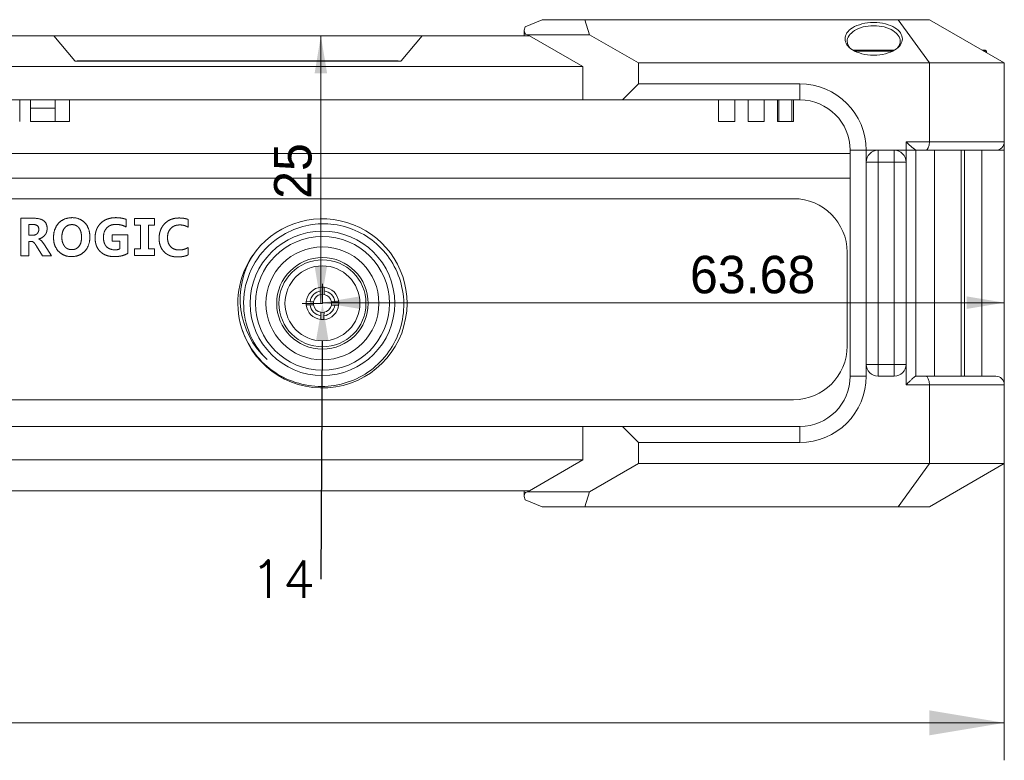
# Model space of a CAD drawing. Header units: millimetres. Extents: x 0 to 841, y 0 to 594.
# Tile 9 of 19: x 276 to 368, y 222 to 291. Entities that reach past the tile are written whole.
import ezdxf

# ---------------------------------------------------------------- set-up
doc = ezdxf.new("R2010")
doc.units = ezdxf.units.MM
doc.layers.get('0').update_dxf_attribs({"lineweight": 18})
for name, color, linetype, lineweight in [('30MM销_', 7, 'Continuous', 18), ('Default', 7, 'Continuous', 18), ('N-KL-280-PX2', 7, 'Continuous', 18), ('主壳R2R2鍑_PAR_1', 7, 'Continuous', 18), ('正面保淇1', 7, 'Continuous', 18), ('电池仓3', 7, 'Continuous', 18), ('背部LOGOGO', 7, 'Continuous', 18), ('背部螺母-数E_J(UP溇_', 7, 'Continuous', 18), ('背面D', 7, 'Continuous', 18), ('贴纸', 7, 'Continuous', 18)]:
    doc.layers.add(name, color=color, linetype=linetype, lineweight=lineweight)
doc.styles.add('SEACAD_Arial', font='txt', dxfattribs={"width": 0.7})
doc.styles.get("Standard").update_dxf_attribs({"font": 'txt.shx'})
doc.dimstyles.new('国标', dxfattribs={"dimtxt": 7, "dimasz": 7, "dimexe": 3.5, "dimexo": 0, "dimgap": 1.75, "dimtad": 1, "dimdsep": 46, "dimtxsty": 'SEACAD_Arial', "dimblk": '_CAXARROW', "dimcen": 3.5, "dimdle": 14, "dimadec": 1, "dimazin": 0, "dimtfac": 0.5, "dimtdec": 3, "dimtmove": 0, "dimatfit": 3, "dimfxl": 1, "dimtolj": 1, "dimarcsym": 0})

# ---------------------------------------------------------------- blocks, each defined once
blk = doc.blocks.new('SE5')
at = {"layer": '30MM销_', "color": 7, "linetype": 'Continuous'}
for p, q in [((361.906, 278.677), (361.906, 257.577)), ((364.406, 257.577), (364.406, 278.677))]:
    blk.add_line(p, q, dxfattribs=at)
at = {"layer": 'N-KL-280-PX2', "color": 7, "linetype": 'Continuous'}
for p, q in [((304.615, 265.89), (304.613, 265.538)), ((304.912, 265.536), (304.915, 265.888)), ((304.613, 265.538), (304.61, 265.214)), ((304.91, 265.212), (304.912, 265.536)), ((303.242, 264.236), (303.594, 264.234)), ((303.596, 264.534), (303.243, 264.536)), ((303.594, 264.234), (303.917, 264.232)), ((303.919, 264.532), (303.596, 264.534)), ((305.591, 264.221), (305.914, 264.219)), ((305.916, 264.519), (305.593, 264.521)), ((305.914, 264.219), (306.267, 264.217)), ((306.269, 264.517), (305.916, 264.519)), ((304.598, 263.217), (304.595, 262.865)), ((304.6, 263.541), (304.598, 263.217)), ((304.895, 262.863), (304.898, 263.215)), ((304.898, 263.215), (304.9, 263.539))]:
    blk.add_line(p, q, dxfattribs=at)
for radius in [6.75, 6.25, 5.274, 4.275, 4.065, 3.5]:
    blk.add_circle((304.755, 264.377), radius, dxfattribs=at)
for centre, radius, start, end in [((304.755, 264.377), 7.9, 0, 146.28366), ((304.755, 264.377), 7.365, 127.04213, 225.34727), ((304.755, 264.377), 7.9, 145.28187, 196.75282), ((304.697, 264.788), 7.624, 147.57444, 227.83265), ((304.755, 264.377), 1.52, 95.29493, 173.96812), ((304.755, 264.377), 1.52, 83.96812, 95.29493), ((304.755, 264.377), 1.52, 5.29493, 83.96812), ((304.755, 264.377), 1.17, 96.99741, 172.26564), ((304.755, 264.377), 0.85, 99.79577, 169.46728), ((304.755, 264.377), 0.85, 79.46728, 99.79577), ((304.755, 264.377), 0.85, 9.79577, 79.46728), ((304.755, 264.377), 1.17, 6.99741, 82.26564), ((304.755, 264.377), 7.9, 197.96916, 0), ((304.755, 264.377), 1.52, 173.96812, 185.29493), ((304.755, 264.377), 1.52, 185.29493, 263.96812), ((304.755, 264.377), 1.17, 186.99741, 262.26564), ((304.755, 264.377), 0.85, 169.46728, 189.79577), ((304.755, 264.377), 0.85, 189.79577, 259.46728), ((304.755, 264.377), 1.52, 275.29493, 353.96812), ((304.755, 264.377), 1.17, 276.99741, 352.26564), ((304.755, 264.377), 0.85, 279.79577, 349.46728), ((304.755, 264.377), 0.85, 349.46728, 9.79577), ((304.755, 264.377), 1.52, 353.96812, 5.29493), ((304.755, 264.377), 0.85, 259.46728, 279.79577), ((304.755, 264.377), 1.52, 263.96812, 275.29493)]:
    blk.add_arc(centre, radius, start, end, dxfattribs=at)
blk.add_open_spline([(297.19, 262.099), (297.692, 260.509), (298.71, 259.094), (301.38, 257.141), (303.024, 256.608), (306.303, 256.614), (307.93, 257.153), (310.547, 259.082), (311.53, 260.467), (312.489, 263.543), (312.462, 265.227), (311.423, 268.248), (310.414, 269.577), (307.812, 271.381), (306.225, 271.851), (303.089, 271.765), (301.546, 271.21), (300.318, 270.255)], degree=3, knots=[0, 0, 0, 0, 4.813047, 4.813047, 9.626093, 9.626093, 14.43914, 14.43914, 19.252186, 19.252186, 24.065233, 24.065233, 28.87828, 28.87828, 33.691326, 33.691326, 38.504373, 38.504373, 38.504373, 38.504373], dxfattribs=at)
blk.add_open_spline([(297.894, 268.293), (297.904, 268.31), (297.914, 268.327), (297.924, 268.344)], degree=3, dxfattribs=at)
at = {"layer": '主壳R2R2鍑_PAR_1', "color": 7, "linetype": 'Continuous'}
for p, q in [((276.476, 283.377), (276.476, 281.377)), ((277.476, 281.377), (277.476, 283.377)), ((281.13, 283.377), (281.13, 281.377)), ((341.755, 281.377), (341.755, 283.377)), ((343.255, 283.377), (343.255, 281.377)), ((344.505, 281.377), (344.505, 283.377)), ((346.005, 283.377), (346.005, 281.377)), ((347.255, 281.377), (347.255, 283.377)), ((348.755, 283.377), (348.755, 281.377)), ((281.13, 281.377), (277.476, 281.377)), ((341.755, 281.377), (343.255, 281.377)), ((344.505, 281.377), (346.005, 281.377)), ((347.255, 281.377), (348.755, 281.377)), ((354.044, 278.377), (182.724, 278.377)), ((123.455, 276.077), (354.044, 276.077)), ((233.455, 274.156), (348.755, 274.156)), ((353.755, 269.156), (353.755, 260.377)), ((348.755, 255.377), (233.455, 255.377))]:
    blk.add_line(p, q, dxfattribs=at)
for centre, start, end in [((348.755, 269.156), 0, 90), ((348.755, 260.377), 270, 0)]:
    blk.add_arc(centre, 5, start, end, dxfattribs=at)
at = {"layer": '正面保淇1', "color": 7, "linetype": 'Continuous'}
for p, q in [((355.544, 278.677), (354.044, 278.677)), ((354.044, 257.577), (354.044, 278.677)), ((356.644, 278.677), (355.544, 278.677)), ((355.544, 278.677), (355.544, 277.577)), ((358.166, 278.677), (356.644, 278.677)), ((356.644, 277.577), (356.644, 278.677)), ((359.266, 278.677), (358.166, 278.677)), ((358.166, 277.577), (358.166, 278.677)), ((360.161, 278.677), (359.266, 278.677)), ((359.266, 277.577), (359.266, 278.677)), ((360.166, 257.577), (360.166, 278.677)), ((364.71, 278.677), (364.71, 257.577)), ((366.352, 278.677), (366.352, 257.577)), ((367.639, 278.677), (368.439, 278.677)), ((368.439, 278.677), (368.439, 256.777)), ((356.644, 277.577), (355.544, 277.577)), ((355.544, 258.677), (355.544, 277.577)), ((356.644, 277.577), (358.166, 277.577)), ((356.644, 258.677), (356.644, 277.577)), ((359.266, 277.577), (358.166, 277.577)), ((358.166, 258.677), (358.166, 277.577)), ((359.266, 258.677), (359.266, 277.577)), ((355.544, 258.677), (355.544, 257.577)), ((356.644, 258.677), (355.544, 258.677)), ((356.644, 257.577), (356.644, 258.677)), ((356.644, 258.677), (358.166, 258.677)), ((359.266, 258.677), (358.166, 258.677)), ((358.166, 257.577), (358.166, 258.677)), ((359.266, 258.677), (359.266, 256.777)), ((354.044, 257.577), (355.544, 257.577)), ((356.644, 257.577), (358.166, 257.577)), ((360.161, 257.577), (361.108, 257.577)), ((367.639, 257.577), (361.108, 257.577)), ((359.266, 256.777), (361.439, 256.777)), ((368.439, 256.777), (361.439, 256.777)), ((361.439, 256.777), (361.439, 249.418)), ((368.439, 256.777), (368.439, 249.418)), ((329.082, 252.877), (148.418, 252.877)), ((332.774, 252.877), (329.082, 252.877)), ((329.082, 249.763), (329.082, 252.877)), ((332.774, 252.877), (349.344, 252.877)), ((332.774, 252.877), (334.274, 251.377)), ((349.344, 252.877), (349.344, 251.377)), ((349.344, 251.377), (334.274, 251.377)), ((334.274, 251.377), (334.274, 249.418)), ((329.082, 249.763), (148.418, 249.763)), ((324.082, 246.877), (329.082, 249.763)), ((334.274, 249.418), (329.699, 246.777)), ((361.439, 249.418), (334.274, 249.418)), ((361.439, 249.418), (358.54, 245.377)), ((368.439, 249.418), (361.439, 245.377)), ((368.439, 249.418), (361.439, 249.418)), ((153.418, 246.877), (324.082, 246.877)), ((323.589, 246.877), (323.589, 246.425)), ((323.94, 246.777), (323.94, 246.877)), ((329.699, 246.777), (323.94, 246.777)), ((329.254, 245.377), (329.699, 246.777)), ((325.272, 245.377), (323.68, 246.036)), ((325.272, 245.377), (329.254, 245.377)), ((329.254, 245.377), (358.54, 245.377)), ((358.54, 245.377), (361.439, 245.377))]:
    blk.add_line(p, q, dxfattribs=at)
for centre, radius, start, end in [((356.644, 277.577), 1.1, 90, 180), ((358.166, 277.577), 1.1, 0, 90), ((356.644, 258.677), 1.1, 180, 270), ((358.166, 258.677), 1.1, 270, 360), ((349.344, 257.577), 6.2, 270, 360), ((349.344, 257.577), 4.7, 270, 360), ((367.639, 256.777), 0.8, 0, 90)]:
    blk.add_arc(centre, radius, start, end, dxfattribs=at)
for centre, major_axis, start_param, end_param in [((361.108, 256.777), (0, 0.8), 4.712389, 6.283185), ((324.789, 245.577), (1.109, -1.109), 2.748894, 3.926991)]:
    blk.add_ellipse(centre, major_axis=major_axis, ratio=0.414214, start_param=start_param, end_param=end_param, dxfattribs=at)
blk.add_open_spline([(360.161, 257.577), (360.146, 257.57), (360.114, 257.557), (359.99, 257.453), (359.821, 257.295), (359.571, 257.067), (359.381, 256.886), (359.266, 256.777)], degree=3, knots=[0, 0, 0, 0, 0.172261, 0.370251, 0.601, 0.837806, 1.202098, 1.202098, 1.202098, 1.202098], dxfattribs=at)
at = {"layer": '电池仓3', "color": 7, "linetype": 'Continuous'}
for p, q in [((279.786, 283.377), (279.786, 282.613)), ((279.786, 282.613), (277.476, 282.613)), ((279.786, 281.377), (279.786, 282.613))]:
    blk.add_line(p, q, dxfattribs=at)
at = {"layer": '背部LOGOGO', "color": 7, "linetype": 'Continuous'}
for p, q in [((281.836, 287.027), (311.836, 287.027)), ((281.836, 287.012), (281.836, 287.027)), ((311.836, 287.012), (311.836, 287.027))]:
    blk.add_line(p, q, dxfattribs=at)
at = {"layer": '背部螺母-数E_J(UP溇_', "color": 7, "linetype": 'Continuous'}
for p, q in [((354.301, 288.028), (358.181, 288.028)), ((354.49, 287.928), (357.988, 287.928)), ((366.373, 288.028), (366.689, 288.028)), ((366.546, 287.928), (366.789, 287.928)), ((366.789, 287.788), (366.789, 287.928))]:
    blk.add_line(p, q, dxfattribs=at)
blk.add_arc((366.689, 287.928), 0.1, 0, 90, dxfattribs=at)
at = {"layer": '背面D', "color": 7, "linetype": 'Continuous'}
for p, q in [((325.272, 290.877), (323.68, 290.217)), ((325.272, 290.877), (329.254, 290.877)), ((329.254, 290.877), (358.54, 290.877)), ((329.254, 290.877), (329.699, 289.477)), ((358.54, 290.877), (361.439, 290.877)), ((361.439, 286.835), (358.54, 290.877)), ((368.439, 286.835), (361.439, 290.877)), ((323.589, 289.828), (323.589, 289.377)), ((279.659, 289.377), (153.418, 289.377)), ((279.659, 289.377), (281.619, 287.04)), ((279.659, 289.377), (314.08, 289.377)), ((312.119, 287.04), (314.08, 289.377)), ((324.082, 289.377), (314.08, 289.377)), ((329.699, 289.477), (323.94, 289.477)), ((323.94, 289.477), (323.94, 289.377)), ((324.082, 289.377), (329.082, 286.49)), ((334.274, 286.835), (329.699, 289.477)), ((281.619, 287.007), (281.619, 287.04)), ((312.119, 287.012), (281.619, 287.012)), ((312.119, 287.007), (281.619, 287.007)), ((312.119, 287.04), (312.119, 287.007)), ((148.418, 286.49), (329.082, 286.49)), ((329.082, 286.49), (329.082, 283.377)), ((334.274, 284.877), (334.274, 286.835)), ((361.439, 286.835), (334.274, 286.835)), ((368.439, 286.835), (361.439, 286.835)), ((361.439, 279.477), (361.439, 286.835)), ((368.439, 279.477), (368.439, 286.835)), ((334.274, 284.877), (332.774, 283.377)), ((334.274, 284.877), (349.344, 284.877)), ((349.344, 283.377), (349.344, 284.877)), ((148.418, 283.377), (329.082, 283.377)), ((332.774, 283.377), (329.082, 283.377)), ((349.344, 283.377), (332.774, 283.377)), ((347.382, 283.377), (347.382, 281.377)), ((348.594, 283.377), (348.594, 281.377)), ((354.044, 278.677), (355.544, 278.677)), ((356.644, 278.677), (355.544, 278.677)), ((359.266, 278.677), (358.166, 278.677)), ((361.439, 279.477), (359.266, 279.477)), ((359.266, 279.477), (359.266, 278.677)), ((360.161, 278.677), (359.266, 278.677)), ((361.108, 278.677), (360.161, 278.677)), ((367.639, 278.677), (361.108, 278.677)), ((368.439, 279.477), (361.439, 279.477)), ((368.439, 278.677), (367.639, 278.677)), ((368.439, 279.477), (368.439, 278.677))]:
    blk.add_line(p, q, dxfattribs=at)
for centre, radius, start, end in [((349.344, 278.677), 6.2, 360, 90), ((349.344, 278.677), 4.7, 360, 90), ((364.756, 284.715), 7.588, 223.65438, 232.725), ((367.639, 279.477), 0.8, 270, 0)]:
    blk.add_arc(centre, radius, start, end, dxfattribs=at)
for centre, major_axis, start_param, end_param in [((324.789, 290.677), (1.109, 1.109), 2.356194, 3.534292), ((361.108, 279.477), (0, 0.8), 3.141593, 4.712389)]:
    blk.add_ellipse(centre, major_axis=major_axis, ratio=0.414214, start_param=start_param, end_param=end_param, dxfattribs=at)
for points, knots in [([(356.239, 290.616), (357.003, 290.616), (357.733, 290.417), (358.677, 289.833), (358.916, 289.459), (358.916, 288.714), (358.677, 288.34), (357.734, 287.757), (357.003, 287.558), (355.476, 287.558), (354.744, 287.757), (353.802, 288.34), (353.562, 288.714), (353.562, 289.459), (353.801, 289.833), (354.744, 290.416), (355.476, 290.616), (356.239, 290.616)], [0, 0, 0, 0, 1.67204, 1.67204, 3.34408, 3.34408, 5.01612, 5.01612, 6.68816, 6.68816, 8.360201, 8.360201, 10.032241, 10.032241, 11.704281, 11.704281, 13.376321, 13.376321, 13.376321, 13.376321]), ([(356.239, 290.316), (355.895, 290.316), (355.205, 290.232), (354.39, 289.871), (353.882, 289.396), (353.765, 289.035), (353.763, 288.65), (353.849, 288.433), (354.015, 288.238)], [0, 0, 0, 0, 0.717727, 1.440546, 2.182268, 2.922086, 2.931682, 3.81038, 3.81038, 3.81038, 3.81038]), ([(358.463, 288.24), (358.468, 288.245), (358.636, 288.446), (358.783, 288.83), (358.593, 289.399), (358.089, 289.871), (357.274, 290.231), (356.583, 290.316), (356.239, 290.316)], [0, 0, 0, 0, 0.024801, 0.914599, 1.635359, 2.373046, 3.095574, 3.809127, 3.809127, 3.809127, 3.809127])]:
    blk.add_open_spline(points, degree=3, knots=knots, dxfattribs=at)
at = {"layer": '贴纸', "color": 7, "linetype": 'Continuous'}
for p, q in [((276.575, 272.324), (277.796, 272.324)), ((276.575, 268.806), (276.575, 272.324)), ((286.416, 272.224), (286.416, 271.513)), ((287.196, 272.315), (289.052, 272.315)), ((287.196, 271.683), (287.196, 272.315)), ((289.052, 272.315), (289.052, 271.683)), ((292.204, 272.218), (292.204, 271.494)), ((277.317, 271.754), (277.317, 270.741)), ((277.695, 271.754), (277.317, 271.754)), ((287.769, 271.683), (287.196, 271.683)), ((287.769, 269.476), (287.769, 271.683)), ((288.511, 271.683), (288.511, 269.476)), ((289.052, 271.683), (288.511, 271.683)), ((277.317, 270.741), (277.681, 270.741)), ((278.259, 270.394), (278.259, 270.384)), ((285.121, 270.791), (286.567, 270.791)), ((285.121, 270.189), (285.121, 270.791)), ((286.567, 270.791), (286.567, 269.042)), ((277.317, 270.169), (277.317, 268.806)), ((277.542, 270.169), (277.317, 270.169)), ((278.594, 268.806), (278.043, 269.729)), ((278.792, 269.849), (279.448, 268.806)), ((285.825, 270.189), (285.121, 270.189)), ((285.825, 269.467), (285.825, 270.189)), ((287.196, 268.844), (287.196, 269.476)), ((287.196, 269.476), (287.769, 269.476)), ((288.511, 269.476), (289.052, 269.476)), ((289.052, 269.476), (289.052, 268.844)), ((292.204, 269.591), (292.204, 268.903)), ((277.317, 268.806), (276.575, 268.806)), ((279.448, 268.806), (278.594, 268.806)), ((289.052, 268.844), (287.196, 268.844))]:
    blk.add_line(p, q, dxfattribs=at)
for points, knots in [([(277.796, 272.324), (278.415, 272.324), (278.728, 272.085), (278.884, 271.966), (278.961, 271.787), (278.999, 271.699), (279.02, 271.593), (279.026, 271.558), (279.03, 271.524), (279.038, 271.463), (279.039, 271.37), (279.04, 271.338), (279.036, 271.282), (279.033, 271.24), (279.026, 271.197), (279.013, 271.113), (278.987, 271.037), (278.936, 270.885), (278.832, 270.755)], [0, 0, 0, 0.611569, 0.611569, 0.917353, 0.917353, 1.070245, 1.070245, 1.121209, 1.121209, 1.223137, 1.223137, 1.376029, 1.376029, 1.528922, 1.528922, 1.834706, 1.834706, 2.445547, 2.445547, 2.445547]), ([(280.111, 271.864), (280.59, 272.381), (281.375, 272.383), (282.12, 272.384), (282.581, 271.884)], [0, 0, 0, 1.366911, 1.366911, 2.733821, 2.733821, 2.733821]), ([(283.999, 269.217), (283.756, 269.456), (283.638, 269.776), (283.579, 269.939), (283.548, 270.128), (283.517, 270.313), (283.518, 270.509), (283.519, 270.736), (283.561, 270.951), (283.605, 271.172), (283.691, 271.36), (283.819, 271.638), (284.048, 271.862), (284.317, 272.125), (284.661, 272.252), (284.833, 272.316), (285.031, 272.35), (285.13, 272.367), (285.231, 272.374), (285.328, 272.382), (285.442, 272.383), (285.56, 272.384), (285.712, 272.373), (285.84, 272.363), (285.964, 272.343), (286.21, 272.302), (286.416, 272.224)], [0, 0, 0, 0.67843, 0.67843, 1.017645, 1.017645, 1.35686, 1.35686, 1.744535, 1.744535, 2.132209, 2.132209, 2.71372, 2.71372, 3.392151, 3.392151, 3.731366, 3.731366, 3.900973, 3.900973, 4.070581, 4.070581, 4.409796, 4.409796, 4.749011, 4.749011, 5.427441, 5.427441, 5.427441]), ([(290.017, 271.821), (290.277, 272.088), (290.608, 272.219), (290.773, 272.284), (290.96, 272.319), (291.054, 272.336), (291.15, 272.343), (291.24, 272.351), (291.349, 272.352), (291.453, 272.353), (291.594, 272.343), (291.709, 272.336), (291.818, 272.318), (292.033, 272.284), (292.204, 272.218)], [0, 0, 0, 0.585772, 0.585772, 0.878658, 0.878658, 1.025101, 1.025101, 1.171544, 1.171544, 1.46443, 1.46443, 1.757316, 1.757316, 2.343088, 2.343088, 2.343088]), ([(277.681, 270.741), (278.087, 270.741), (278.219, 271.067), (278.243, 271.125), (278.253, 271.183), (278.28, 271.355), (278.224, 271.485), (278.107, 271.754), (277.695, 271.754)], [0, 0, 0, 0.856774, 0.856774, 1.028129, 1.028129, 1.285161, 1.285161, 1.713548, 1.713548, 1.713548]), ([(280.659, 269.72), (280.784, 269.555), (280.951, 269.476), (281.035, 269.436), (281.134, 269.415), (281.229, 269.395), (281.332, 269.394), (281.45, 269.394), (281.561, 269.419), (281.675, 269.445), (281.769, 269.497), (281.906, 269.572), (282.011, 269.707), (282.254, 270.017), (282.254, 270.546), (282.254, 270.693), (282.235, 270.835), (282.215, 270.98), (282.177, 271.1), (282.121, 271.274), (282.021, 271.416)], [0, 0, 0, 0.419108, 0.419108, 0.628662, 0.628662, 0.838216, 0.838216, 1.077706, 1.077706, 1.317197, 1.317197, 1.676432, 1.676432, 2.514648, 2.514648, 2.754138, 2.754138, 2.993629, 2.993629, 3.352864, 3.352864, 3.352864]), ([(282.021, 271.416), (281.782, 271.733), (281.353, 271.733), (280.916, 271.733), (280.665, 271.407)], [0, 0, 0, 0.772824, 0.772824, 1.545708, 1.545708, 1.545708]), ([(282.581, 271.884), (283.033, 271.378), (283.032, 270.591), (283.031, 269.769), (282.561, 269.256)], [0, 0, 0, 1.417862, 1.417862, 2.835833, 2.835833, 2.835833]), ([(284.607, 271.422), (284.301, 271.091), (284.298, 270.545), (284.296, 269.997), (284.578, 269.682)], [0, 0, 0, 0.93527, 0.93527, 1.870645, 1.870645, 1.870645]), ([(286.416, 271.513), (286.003, 271.756), (285.426, 271.751), (284.92, 271.747), (284.607, 271.422)], [0, 0, 0, 0.96474, 0.96474, 1.92948, 1.92948, 1.92948]), ([(292.204, 268.903), (292.01, 268.807), (291.766, 268.761), (291.649, 268.74), (291.503, 268.726), (291.354, 268.712), (291.212, 268.714), (291.009, 268.717), (290.839, 268.744), (290.665, 268.771), (290.507, 268.833), (290.353, 268.893), (290.215, 268.984), (290.077, 269.074), (289.963, 269.19), (289.735, 269.423), (289.617, 269.744), (289.5, 270.063), (289.501, 270.458), (289.503, 270.88), (289.63, 271.215), (289.76, 271.557), (290.017, 271.821)], [0, 0, 0, 0.658606, 0.658606, 0.987908, 0.987908, 1.317211, 1.317211, 1.646514, 1.646514, 1.975817, 1.975817, 2.305119, 2.305119, 2.634422, 2.634422, 3.293028, 3.293028, 3.951633, 3.951633, 4.610239, 4.610239, 5.268845, 5.268845, 5.268845]), ([(290.587, 271.374), (290.284, 271.046), (290.281, 270.513), (290.279, 269.998), (290.571, 269.679), (290.853, 269.372), (291.356, 269.364), (291.809, 269.356), (292.204, 269.591)], [0, 0, 0, 0.895109, 0.895109, 1.790218, 1.790218, 2.685327, 2.685327, 3.580436, 3.580436, 3.580436]), ([(292.204, 271.494), (292.022, 271.601), (291.83, 271.653), (291.628, 271.708), (291.403, 271.702), (291.283, 271.7), (291.169, 271.68), (291.046, 271.659), (290.944, 271.62), (290.746, 271.544), (290.587, 271.374)], [0, 0, 0, 0.435731, 0.435731, 0.871462, 0.871462, 1.089328, 1.089328, 1.307193, 1.307193, 1.742776, 1.742776, 1.742776]), ([(278.043, 269.729), (277.961, 269.866), (277.894, 269.954), (277.829, 270.039), (277.77, 270.088), (277.716, 270.133), (277.657, 270.152), (277.607, 270.169), (277.542, 270.169)], [0, 0, 0, 0.1749966, 0.1749966, 0.3499931, 0.3499931, 0.5249897, 0.5249897, 0.6999862, 0.6999862, 0.6999862]), ([(284.578, 269.682), (284.853, 269.387), (285.351, 269.376), (285.628, 269.37), (285.825, 269.467)], [0, 0, 0, 0.667668, 0.667668, 1.335335, 1.335335, 1.335335]), ([(282.561, 269.256), (282.087, 268.747), (281.319, 268.745), (280.572, 268.743), (280.1, 269.238)], [0, 0, 0, 1.359323, 1.359323, 2.718646, 2.718646, 2.718646]), ([(286.567, 269.042), (286.317, 268.897), (285.998, 268.819), (285.677, 268.741), (285.312, 268.745), (285.097, 268.747), (284.918, 268.774), (284.735, 268.802), (284.568, 268.863), (284.238, 268.983), (283.999, 269.217)], [0, 0, 0, 0.683571, 0.683571, 1.367143, 1.367143, 1.708929, 1.708929, 2.050714, 2.050714, 2.734286, 2.734286, 2.734286])]:
    blk.add_open_spline(points, degree=2, knots=knots, dxfattribs=at)
for points, degree in [([(279.638, 270.518), (279.635, 271.345), (280.111, 271.864)], 2), ([(280.665, 271.407), (280.415, 271.079), (280.417, 270.559)], 2), ([(278.832, 270.755), (278.623, 270.498), (278.259, 270.394)], 2), ([(278.259, 270.384), (278.419, 270.33), (278.597, 270.151), (278.792, 269.849)], 3), ([(280.1, 269.238), (279.635, 269.737), (279.638, 270.518)], 2), ([(280.417, 270.559), (280.415, 270.046), (280.659, 269.72)], 2)]:
    blk.add_open_spline(points, degree=degree, dxfattribs=at)
blk = doc.blocks.new('*X24')
at = {"layer": 'Default', "linetype": 'Continuous'}
for points in [[(116.06, 224.025), (116.06, 226.358), (109.06, 225.192)], [(361.439, 224.025), (368.439, 225.192), (361.439, 226.358)]]:
    blk.add_hatch(color=7, dxfattribs=at).paths.add_polyline_path(points, flags=0)
at = {"layer": 'Default', "color": 7, "linetype": 'Continuous'}
for p, q in [((109.06, 256.827), (109.06, 221.692)), ((368.439, 256.777), (368.439, 221.692)), ((109.06, 225.192), (368.439, 225.192))]:
    blk.add_line(p, q, dxfattribs=at)
at = {"layer": 'Default', "color": 7, "linetype": 'Continuous', "insert": (235.914, 233.942), "char_height": 7, "width": 58.3689, "attachment_point": 1, "style": 'SEACAD_Arial'}
blk.add_mtext('{\\W1;259.38}', dxfattribs=at)
blk = doc.blocks.new('_CAXARROW')
blk.add_hatch(color=0).paths.add_polyline_path([(0, 0), (-1, 0.125), (-1, -0.125)], flags=0)
blk = doc.blocks.new('*X32')
at = {"layer": 'Default', "linetype": 'Continuous'}
for points in [[(304.022, 285.877), (305.188, 285.877), (304.605, 289.377)], [(304.022, 267.877), (304.605, 264.377), (305.188, 267.877)]]:
    blk.add_hatch(color=7, dxfattribs=at).paths.add_polyline_path(points, flags=0)
at = {"layer": 'Default', "color": 7, "linetype": 'Continuous'}
for p, q in [((304.605, 264.377), (304.605, 289.377)), ((304.755, 264.377), (302.855, 264.377))]:
    blk.add_line(p, q, dxfattribs=at)
at = {"layer": 'Default', "color": 7, "linetype": 'Continuous', "insert": (300.23, 274.137), "char_height": 3.5, "width": 10.20122, "attachment_point": 1, "rotation": 90, "style": 'SEACAD_Arial'}
blk.add_mtext('{\\W1;25}', dxfattribs=at)
blk = doc.blocks.new('*X33')
at = {"layer": 'Default', "linetype": 'Continuous'}
for points in [[(308.255, 265.026), (304.755, 264.442), (308.255, 263.859)], [(364.939, 265.026), (364.939, 263.859), (368.439, 264.442)]]:
    blk.add_hatch(color=7, dxfattribs=at).paths.add_polyline_path(points, flags=0)
at = {"layer": 'Default', "color": 7, "linetype": 'Continuous'}
for p, q in [((304.755, 264.377), (304.755, 266.192)), ((304.755, 264.442), (368.439, 264.442))]:
    blk.add_line(p, q, dxfattribs=at)
at = {"layer": 'Default', "color": 7, "linetype": 'Continuous', "insert": (339.079, 268.817), "char_height": 3.5, "width": 23.66235, "attachment_point": 1, "style": 'SEACAD_Arial'}
blk.add_mtext('{\\W1;63.68}', dxfattribs=at)

msp = doc.modelspace()

# ---------------------------------------------------------------- hatches: boundary and pattern name
at = {"layer": 'Default', "linetype": 'Continuous'}
msp.add_hatch(color=7, dxfattribs=at).paths.add_polyline_path([(304.152, 260.88), (304.755, 264.377), (305.319, 260.873)], flags=0)

# ---------------------------------------------------------------- linework, layer by layer
at = {"layer": 'Default', "color": 7, "linetype": 'ByBlock', "lineweight": -2}
msp.add_line((304.735, 260.877), (304.61, 238.608), dxfattribs=at)

# ---------------------------------------------------------------- block references
at = {"layer": 'Default'}
msp.add_blockref('SE5', (0, 0), dxfattribs=at)

# ---------------------------------------------------------------- texts
at = {"layer": 'Default', "color": 7, "linetype": 'Continuous', "insert": (298.052, 240.358), "char_height": 3.5, "width": 7, "attachment_point": 1}
msp.add_mtext('\\pxsm0.9;14\\P', dxfattribs=at)

# ---------------------------------------------------------------- dimensions: what is measured, and where the dimension line sits
at = {"layer": 'Default', "color": 7, "linetype": 'Continuous'}
dim = msp.add_linear_dim(base=(304.605, 289.377), p1=(304.755, 264.377), p2=(344.432, 289.377), angle=90, dimstyle='国标', override={"dimtxt": 3.5, "dimasz": 3.5, "dimexe": 1.75, "dimgap": 0.875, "dimsah": 1, "dimdle": 7}, dxfattribs=at)
dim.commit()
dim.dimension.update_dxf_attribs({"geometry": '*X32', "text_midpoint": (304.605, 276.877), "dimtype": 160})
for base, p1, override, picture, middle in [((368.439, 225.192), (109.06, 278.627), {"dimsah": 1}, '*X24', (250.979, 225.192)), ((368.439, 264.442), (304.755, 264.377), {"dimtxt": 3.5, "dimasz": 3.5, "dimexe": 1.75, "dimgap": 0.875, "dimsah": 1, "dimdle": 7}, '*X33', (345.242, 264.442))]:
    dim = msp.add_linear_dim(base=base, p1=p1, p2=(368.439, 256.777), dimstyle='国标', override=override, dxfattribs=at)
    dim.commit()
    dim.dimension.update_dxf_attribs({"geometry": picture, "text_midpoint": middle, "dimtype": 160})

doc.saveas('drawing.dxf')
